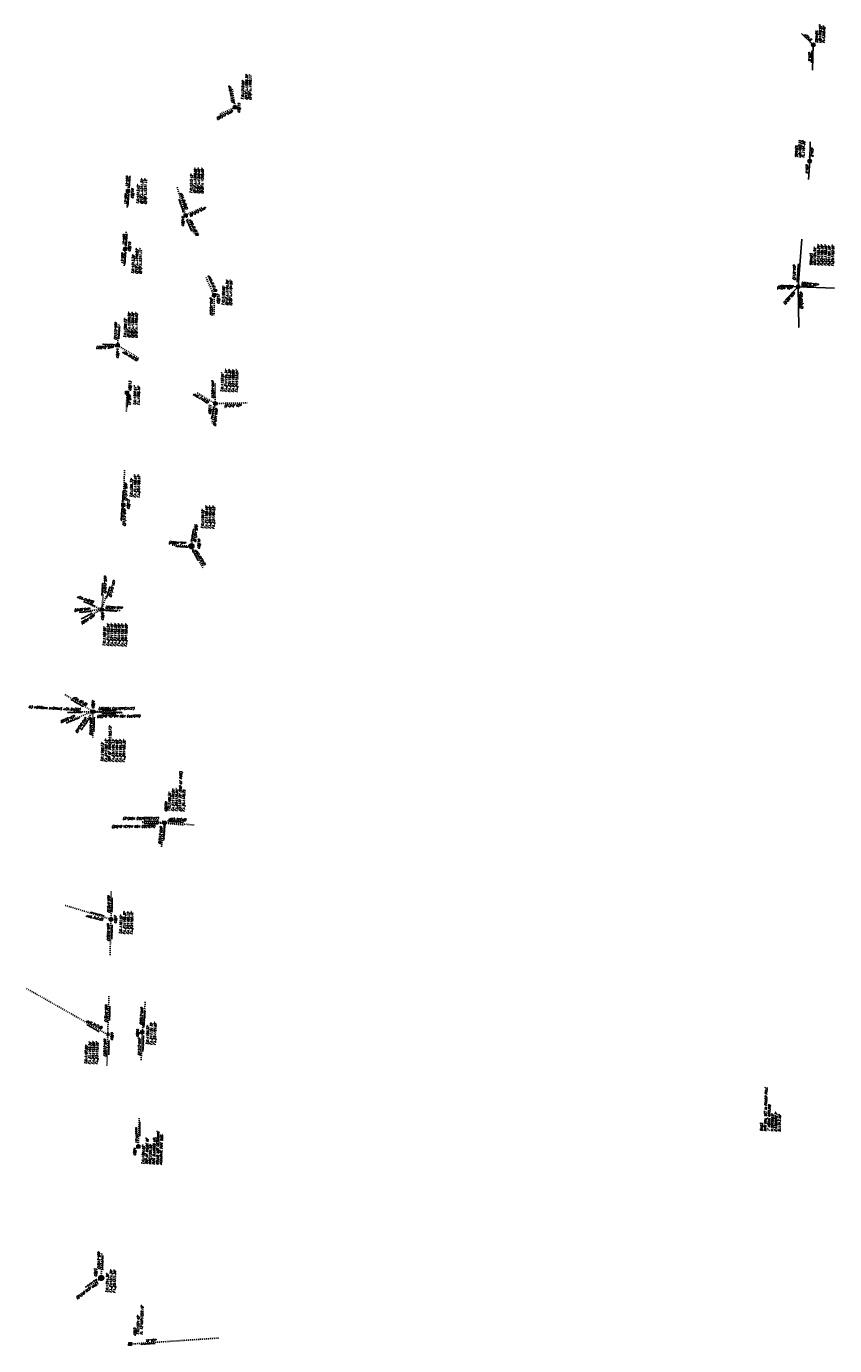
# Model space of a CAD drawing. Extents: x 2383805 to 2387584, y 226460 to 239380.
# Tile 49 of 49: x 2383805 to 2384710, y 237902 to 239380. Entities that reach past the tile are written whole.
import ezdxf

# ---------------------------------------------------------------- set-up
doc = ezdxf.new("R2010")
doc.units = 0
doc.header["$LTSCALE"] = 20
doc.header["$MEASUREMENT"] = 0
doc.header["$PDSIZE"] = 2
for name, pattern in [('DGN Style 6', [6.093386, 0.003204, -1.281469, 2.242571, -1.281469, 0.003204, -1.281469]), ('drainage01', [1.6, 0.85, -0.75]), ('OhDOT_USTN1', [0.055, 0.014, -0.041]), ('OhDOT_USTN2', [0.11, 0.069, -0.041]), ('OhDOT_USTN4', [0.22, 0.11, -0.041, 0.028, -0.041]), ('OhDOT_USTN5', [0.11, 0.055, -0.055]), ('OhDOT_USTN6', [0.223, 0.083, -0.028, 0.028, -0.028, 0.028, -0.028]), ('OhDOT_USTN7', [0.221, 0.11, -0.028, 0.055, -0.028]), ('REDO_Drainage01', [1.6, 0.85, -0.75]), ('sanex', [0])]:
    doc.linetypes.add(name, pattern=pattern)
for name, color, linetype in [('DR_X_Cells', 151, 'OhDOT_USTN2'), ('DR_X_Storm_Sewer', 151, 'OhDOT_USTN5'), ('DR_X_Text', 7, 'Continuous'), ('SV_X_Text', 7, 'Continuous'), ('UT_X_Electric_Cells', 1, 'Continuous'), ('UT_X_Sanitary_Cells', 3, 'Continuous'), ('UT_X_Sanitary_Line', 3, 'sanex'), ('UT_X_Sanitary_Text', 7, 'Continuous')]:
    doc.layers.add(name, color=color, linetype=linetype)
doc.styles.add('SHR', font='simplex.shx', dxfattribs={"oblique": 15})

# ---------------------------------------------------------------- blocks, each defined once
blk = doc.blocks.new('CB22B-X')
at = {"layer": 'Defpoints', "color": 20, "linetype": 'REDO_Drainage01', "lineweight": 0}
blk.add_lwpolyline([(-1, 1), (1, 1), (1, -1), (-1, -1), (-1, 1)], close=True, dxfattribs=at)
at = {"layer": 'DR_X_Cells', "color": 151, "linetype": 'Continuous', "lineweight": 0}
for p, q in [((-1.1, -0.6), (0.6, 1.1)), ((-1.1, 0.5), (-0.5, 1.1)), ((-0.5, -1.1), (1.1, 0.5)), ((0.6, -1.1), (1.1, -0.6))]:
    blk.add_line(p, q, dxfattribs=at)
at = {"layer": 'DR_X_Cells', "color": 151, "linetype": 'REDO_Drainage01', "lineweight": 0}
blk.add_lwpolyline([(-1.7, 1.7), (1.7, 1.7), (1.7, -1.7), (-1.7, -1.7), (-1.7, 1.7)], close=True, dxfattribs=at)
at = {"layer": 'DR_X_Cells', "color": 151, "linetype": 'Continuous', "lineweight": 0, "flags": 128}
blk.add_lwpolyline([(-1.1, 1.1), (1.1, 1.1), (1.1, -1.1), (-1.1, -1.1), (-1.1, 1.1)], close=True, dxfattribs=at)
blk = doc.blocks.new('CBS_CATCH BASIN RECTANGLE')
blk.add_blockref('CB22B-X', (0, 0))
blk = doc.blocks.new('SSMH')
at = {"layer": 'Defpoints', "color": 223, "linetype": 'Continuous', "extrusion": (1, 0, 0)}
blk.add_lwpolyline([(0.75, 0), (0.75, 0)], dxfattribs=at)
at = {"layer": 'Defpoints', "color": 151, "linetype": 'Continuous', "extrusion": (1, 0, 0)}
blk.add_lwpolyline([(0, 0), (0, 0)], dxfattribs=at)
at = {"layer": 'Defpoints', "color": 21, "linetype": 'Continuous', "extrusion": (1, 0, 0)}
for points in [[(0, 0), (0, 0)], [(-0.75, 0), (-0.75, 0)]]:
    blk.add_lwpolyline(points, dxfattribs=at)
at = {"layer": 'Defpoints', "color": 40, "linetype": 'Continuous', "extrusion": (1, 0, 0)}
blk.add_lwpolyline([(0, 0), (0, 0)], dxfattribs=at)
at = {"layer": 'Defpoints', "color": 61, "linetype": 'DGN Style 6'}
blk.add_circle((0, 0), 0.749, dxfattribs=at)
at = {"layer": 'Defpoints', "color": 20, "linetype": 'drainage01'}
blk.add_circle((0, 0), 0.749, dxfattribs=at)
at = {"layer": 'UT_X_Sanitary_Cells', "color": 3, "linetype": 'Continuous'}
for points in [[(-0.44, 0.22), (-0.45, 0.18)], [(-0.45, 0.15), (-0.44, 0.12)], [(-0.15, 0.28), (-0.19, 0.29)], [(-0.13, 0.27), (-0.15, 0.28)], [(-0.12, 0.26), (-0.13, 0.27)], [(0.08, -0.3), (0.27, 0.3)], [(-0.2, -0.29), (-0.24, -0.3)], [(-0.15, -0.27), (-0.17, -0.28)], [(-0.14, -0.26), (-0.15, -0.27)], [(-0.12, -0.22), (-0.13, -0.24)], [(-0.12, -0.08), (-0.11, -0.1)], [(-0.11, -0.2), (-0.12, -0.22)], [(-0.11, -0.1), (-0.1, -0.13)], [(-0.1, -0.15), (-0.11, -0.18)]]:
    blk.add_lwpolyline(points, dxfattribs=at)
at = {"layer": 'UT_X_Sanitary_Cells', "color": 3, "linetype": 'Continuous', "extrusion": (1, 0, 0)}
for points, elevation in [([(0.18, 0), (0.15, 0)], -0.45), ([(-0.13, 0), (-0.15, 0)], -0.1)]:
    blk.add_lwpolyline(points, dxfattribs=dict(at, elevation=elevation))
at = {"layer": 'UT_X_Sanitary_Cells', "color": 3, "linetype": 'Continuous', "extrusion": (0.752215, -0.658917, 0), "elevation": -0.48}
blk.add_lwpolyline([(-0.08, 0), (-0.13, 0)], dxfattribs=at)
at = {"layer": 'UT_X_Sanitary_Cells', "color": 3, "linetype": 'Continuous', "extrusion": (-0.658091, -0.752938, 0), "elevation": 0.2}
blk.add_lwpolyline([(-0.41, 0), (-0.36, 0)], dxfattribs=at)
at = {"layer": 'UT_X_Sanitary_Cells', "color": 3, "linetype": 'Continuous', "extrusion": (-0.479112, 0.877754, 0), "elevation": 0.42}
blk.add_lwpolyline([(0.18, 0), (0.23, 0)], dxfattribs=at)
at = {"layer": 'UT_X_Sanitary_Cells', "color": 3, "linetype": 'Continuous', "extrusion": (-0.4788, -0.877924, 0), "elevation": 0.12}
blk.add_lwpolyline([(-0.39, 0), (-0.1, 0)], dxfattribs=at)
at = {"layer": 'UT_X_Sanitary_Cells', "color": 3, "linetype": 'Continuous', "extrusion": (0.225284, -0.974293, 0), "elevation": -0.36}
blk.add_lwpolyline([(-0.22, 0), (-0.28, 0)], dxfattribs=at)
at = {"layer": 'UT_X_Sanitary_Cells', "color": 3, "linetype": 'Continuous', "extrusion": (0, 1, 0)}
for points, elevation in [([(0.28, 0), (0.29, 0)], 0.3), ([(0.24, 0), (0.28, 0)], 0.3), ([(0.24, 0), (0.31, 0)], -0.3), ([(-0.4, 0), (-0.13, 0)], -0.16)]:
    blk.add_lwpolyline(points, dxfattribs=dict(at, elevation=elevation))
at = {"layer": 'UT_X_Sanitary_Cells', "color": 3, "linetype": 'Continuous', "extrusion": (-0.178763, -0.983892, 0), "elevation": -0.25}
blk.add_lwpolyline([(-0.24, 0), (-0.29, 0)], dxfattribs=at)
at = {"layer": 'UT_X_Sanitary_Cells', "color": 3, "linetype": 'Continuous', "extrusion": (0.95593, 0.293594, 0), "elevation": 0.34}
blk.add_lwpolyline([(0.21, 0), (-0.42, 0)], dxfattribs=at)
at = {"layer": 'UT_X_Sanitary_Cells', "color": 3, "linetype": 'Continuous', "extrusion": (0.6, 0.8, 0), "elevation": -0.45}
blk.add_lwpolyline([(0.18, 0), (0.22, 0)], dxfattribs=at)
at = {"layer": 'UT_X_Sanitary_Cells', "color": 3, "linetype": 'Continuous', "extrusion": (-0.474288, -0.88037, 0), "elevation": 0.42}
blk.add_lwpolyline([(-0.17, 0), (-0.24, 0)], dxfattribs=at)
at = {"layer": 'UT_X_Sanitary_Cells', "color": 3, "linetype": 'Continuous', "extrusion": (-0.217109, -0.976147, 0), "elevation": 0.36}
blk.add_lwpolyline([(-0.24, 0), (-0.28, 0)], dxfattribs=at)
at = {"layer": 'UT_X_Sanitary_Cells', "color": 3, "linetype": 'Continuous', "extrusion": (-0.314752, 0.949174, 0), "elevation": -0.22}
blk.add_lwpolyline([(0.27, 0), (0.28, 0)], dxfattribs=at)
at = {"layer": 'UT_X_Sanitary_Cells', "color": 3, "linetype": 'Continuous', "extrusion": (0.447214, -0.894427, 0), "elevation": 0.18}
blk.add_lwpolyline([(-0.27, 0), (-0.3, 0)], dxfattribs=at)
at = {"layer": 'UT_X_Sanitary_Cells', "color": 3, "linetype": 'Continuous', "extrusion": (0.625286, 0.780396, 0), "elevation": -0.14}
blk.add_lwpolyline([(0.08, 0), (0.04, 0)], dxfattribs=at)
at = {"layer": 'UT_X_Sanitary_Cells', "color": 3, "linetype": 'Continuous', "extrusion": (0.831387, -0.555694, 0), "elevation": 0.03}
blk.add_lwpolyline([(-0.27, 0), (-0.29, 0)], dxfattribs=at)
at = {"layer": 'UT_X_Sanitary_Cells', "color": 3, "linetype": 'Continuous', "extrusion": (0.969699, -0.244304, 0), "elevation": -0.06}
blk.add_lwpolyline([(-0.2, 0), (-0.22, 0)], dxfattribs=at)
at = {"layer": 'UT_X_Sanitary_Cells', "linetype": 'Continuous'}
blk.add_circle((0, 0), 0.999, dxfattribs=at)
blk = doc.blocks.new('CB7-X')
at = {"layer": 'Defpoints', "color": 20, "linetype": 'REDO_Drainage01', "lineweight": 0}
blk.add_circle((0, 0), 0.75, dxfattribs=at)
at = {"layer": 'DR_X_Cells', "color": 151, "linetype": 'Continuous', "lineweight": 0}
for p, q in [((-0.73, -0.15), (0.15, 0.73)), ((-0.54, -0.52), (0.52, 0.54)), ((-0.18, -0.73), (0.73, 0.18))]:
    blk.add_line(p, q, dxfattribs=at)
at = {"layer": 'DR_X_Cells', "color": 151, "linetype": 'REDO_Drainage01', "lineweight": 0}
blk.add_circle((0, 0), 1.42, dxfattribs=at)
at = {"layer": 'DR_X_Cells', "color": 151, "linetype": 'Continuous', "lineweight": 0}
blk.add_circle((0, 0), 0.75, dxfattribs=at)
blk = doc.blocks.new('CB3-X')
at = {"layer": 'Defpoints', "color": 20, "linetype": 'REDO_Drainage01', "lineweight": 0}
blk.add_lwpolyline([(-2.4, 0.7), (2.4, 0.7), (2.4, -1.5), (-2.4, -1.5), (-2.4, 0.7)], close=True, dxfattribs=at)
at = {"layer": 'Defpoints', "color": 21, "linetype": 'OhDOT_USTN2', "lineweight": 53}
blk.add_point((0, 1.4), dxfattribs=at)
at = {"layer": 'Defpoints', "color": 61, "linetype": 'OhDOT_USTN6', "lineweight": 53}
for p in [(0, 0.7), (-2.4, -0.4), (0, -1.5), (2.4, -0.4)]:
    blk.add_point(p, dxfattribs=at)
at = {"layer": 'Defpoints', "color": 21, "linetype": 'OhDOT_USTN5', "lineweight": 53}
blk.add_point((0, 0), dxfattribs=at)
at = {"layer": 'Defpoints', "color": 40, "linetype": 'OhDOT_USTN4', "lineweight": 53}
blk.add_point((0, 0), dxfattribs=at)
at = {"layer": 'Defpoints', "color": 151, "linetype": 'OhDOT_USTN7', "lineweight": 53}
blk.add_point((0, -0.4), dxfattribs=at)
at = {"layer": 'Defpoints', "color": 223, "linetype": 'OhDOT_USTN1', "lineweight": 53}
blk.add_point((0, -2.2), dxfattribs=at)
at = {"layer": 'DR_X_Cells', "color": 151, "linetype": 'Continuous', "lineweight": 0}
for p, q in [((-2.5, -1.8), (-0.7, 0)), ((-2.5, -0.6), (-1.9, 0)), ((-1.4, -1.8), (0.4, 0)), ((-0.3, -1.8), (1.5, 0)), ((0.8, -1.8), (2.5, -0.1)), ((1.9, -1.8), (2.5, -1.3))]:
    blk.add_line(p, q, dxfattribs=at)
at = {"layer": 'DR_X_Cells', "color": 151, "linetype": 'REDO_Drainage01', "lineweight": 0}
blk.add_lwpolyline([(-3, 1.4), (3, 1.4), (3, -2.2), (-3, -2.2), (-3, 1.4)], close=True, dxfattribs=at)
at = {"layer": 'DR_X_Cells', "color": 151, "linetype": 'Continuous', "lineweight": 0, "flags": 128}
blk.add_lwpolyline([(-2.5, 0), (2.5, 0), (2.5, -1.8), (-2.5, -1.8), (-2.5, 0)], close=True, dxfattribs=at)
blk = doc.blocks.new('CI')
at = {"layer": 'UT_X_Electric_Cells'}
blk.add_blockref('CB3-X', (0, 0), dxfattribs=at)

msp = doc.modelspace()

# ---------------------------------------------------------------- linework, layer by layer
at = {"layer": 'DR_X_Storm_Sewer'}
for p, q in [((2384035.2, 239310), (2384038.2, 239289.7)), ((2384038.2, 239289.7), (2384020.3, 239281.3)), ((2383919, 239204.4), (2383918.3, 239195.9)), ((2383918.3, 239195.9), (2383917.3, 239177.4)), ((2383973.4, 239200.2), (2383983.1, 239168.7)), ((2384001, 239177.2), (2383983.1, 239168.7)), ((2383983.1, 239168.7), (2383992.4, 239148.5)), ((2383916.3, 239150.2), (2383915.2, 239130.8)), ((2383915.2, 239130.8), (2383913.9, 239111.5)), ((2384005.7, 239099.1), (2384014.9, 239079.2)), ((2384014.9, 239079.2), (2384015.1, 239056.8)), ((2383908.4, 239046.2), (2383906.7, 239022.8)), ((2383892.6, 239023), (2383906.7, 239022.8)), ((2383906.7, 239022.8), (2383930.6, 239008.6)), ((2383917.2, 238969.8), (2383916.5, 238948.2)), ((2383996, 238969.7), (2384015.6, 238958)), ((2384015.9, 238980.1), (2384016.2, 238957.8)), ((2384016.2, 238957.8), (2384012.5, 238935.9)), ((2384016.2, 238957.8), (2384051.9, 238958.4)), ((2383914.5, 238883.1), (2383913.2, 238844.2)), ((2383913.2, 238844.2), (2383911.3, 238826)), ((2383993.5, 238822.1), (2383989.5, 238797.9)), ((2383967.7, 238799.1), (2383989.5, 238797.9)), ((2383989.5, 238797.9), (2384002.7, 238772.9)), ((2383876.6, 238732), (2383888.8, 238726.9)), ((2383890.7, 238743.6), (2383888.8, 238726.9)), ((2383893.8, 238741.7), (2383888.8, 238726.9)), ((2383875.8, 238725.7), (2383888.8, 238726.9)), ((2383876.2, 238720.5), (2383888.8, 238726.9)), ((2383888.8, 238726.9), (2383910.7, 238725.7)), ((2383847.8, 238631.7), (2383879.1, 238612.7)), ((2383879.1, 238612.7), (2383851.2, 238601.9)), ((2383857.9, 238612.7), (2383912.4, 238611.1)), ((2383868.3, 238597), (2383879.1, 238612.7)), ((2383879.1, 238612.7), (2383912.3, 238611.8)), ((2383879.1, 238612.7), (2383879.1, 238583.7)), ((2383934.4, 238489), (2383958.9, 238488.3)), ((2383934.5, 238488.3), (2383959, 238487.6)), ((2383956, 238460.9), (2383958.9, 238488.3)), ((2383958.9, 238488.3), (2383992.4, 238485.5)), ((2383959, 238487.6), (2383981.2, 238485.5)), ((2383899.4, 238411), (2383899.4, 238379.8)), ((2383899.4, 238379.8), (2383848, 238395.5)), ((2383898.3, 238339.7), (2383899.4, 238379.8)), ((2383804.6, 238302.4), (2383895.7, 238250.7)), ((2383895.7, 238250.7), (2383897, 238293.8)), ((2383934.3, 238253.4), (2383937.9, 238288.3)), ((2383894.8, 238216.2), (2383895.7, 238250.7)), ((2383933.2, 238222), (2383934.3, 238253.4)), ((2383929.9, 238125), (2383931, 238157.1)), ((2383888.4, 237978), (2383889.2, 238005.4)), ((2383873.8, 237967.8), (2383888.4, 237978)), ((2384019.9, 237910.7), (2383920.8, 237903.9))]:
    msp.add_line(p, q, dxfattribs=at)
at = {"layer": 'DR_X_Text'}
for points, format in [([(2384038.9, 239292.6, 0, 0.667, 0), (2384038.6, 239294.5, 0, 0, -0.041595), (2384038.5, 239296.6, 0, 0, 0.125362), (2384038, 239298.5, 0, 0, -0.167832), (2384037.7, 239300.5, 0, 0, 0.167832), (2384037.4, 239302.5, 0, 0, -0.167832), (2384037.1, 239304.4, 0, 0, -0.167832)], "xyseb"), ([(2384023.1, 239283.9, 0, 0.667, 0), (2384024.9, 239284.8, 0, 0, -0.041595), (2384026.8, 239285.5, 0, 0, 0.125362), (2384028.5, 239286.5, 0, 0, -0.167832), (2384030.4, 239287.3, 0, 0, 0.167832), (2384032.2, 239288.2, 0, 0, -0.167832), (2384034, 239289, 0, 0, -0.167832)], "xyseb"), ([(2383919.7, 239199), (2383919.8, 239201, -0.041595), (2383920.1, 239202.9, 0.125362), (2383920.1, 239204.9, -0.167832), (2383920.2, 239206.9, 0.167832), (2383920.3, 239208.9, -0.167832), (2383920.5, 239210.9, 0.167832), (2383920.6, 239212.9, 0.167832)], "xyb"), ([(2383918.2, 239178.7), (2383918.4, 239180.6, -0.041595), (2383918.7, 239182.6, 0.125362), (2383918.6, 239184.6, -0.167832), (2383918.8, 239186.6, 0.167832), (2383918.9, 239188.6, -0.167832), (2383919, 239190.6, 0.167832), (2383919.2, 239192.6, 0.167832)], "xyb"), ([(2383980.6, 239171.7), (2383980, 239173.6, -0.041595), (2383979.5, 239175.5, 0.125362), (2383978.7, 239177.4, -0.167832), (2383978.1, 239179.3, 0.167832), (2383977.4, 239181.2, -0.167832), (2383976.8, 239183, 0.167832), (2383976.1, 239184.9, -0.167832), (2383975.5, 239186.8, -0.167832)], "xyb"), ([(2383985.9, 239171.4, 0, 0.667, 0), (2383987.8, 239172.3, 0, 0, -0.041595), (2383989.6, 239173, 0, 0, 0.125362), (2383991.4, 239174, 0, 0, -0.167832), (2383993.2, 239174.8, 0, 0, 0.167832), (2383995, 239175.6, 0, 0, -0.167832), (2383996.8, 239176.5, 0, 0, -0.167832)], "xyseb"), ([(2383989.8, 239151), (2383988.9, 239152.8, -0.041595), (2383988.2, 239154.7, 0.125362), (2383987.2, 239156.5, -0.167832), (2383986.4, 239158.3, 0.167832), (2383985.5, 239160.1, -0.167832), (2383984.7, 239161.9, 0.167832), (2383983.9, 239163.7, 0.167832)], "xyb"), ([(2383916.3, 239134), (2383916.4, 239135.9, -0.041595), (2383916.7, 239137.9, 0.125362), (2383916.7, 239139.9, -0.167832), (2383916.8, 239141.9, 0.167832), (2383917, 239143.9, -0.167832), (2383917.1, 239145.9, 0.167832), (2383917.2, 239147.9, 0.167832)], "xyb"), ([(2383914.8, 239113.4), (2383915, 239115.4, -0.041595), (2383915.3, 239117.4, 0.125362), (2383915.2, 239119.4, -0.167832), (2383915.4, 239121.4, 0.167832), (2383915.5, 239123.4, -0.167832), (2383915.6, 239125.4, 0.167832), (2383915.8, 239127.4, 0.167832)], "xyb"), ([(2384012.6, 239081.7, 0, 0.667, 0), (2384011.7, 239083.5, 0, 0, -0.041595), (2384011.1, 239085.4, 0, 0, 0.125362), (2384010.1, 239087.1, 0, 0, -0.167832), (2384009.3, 239089, 0, 0, 0.167832), (2384008.4, 239090.8, 0, 0, 0.167832)], "xyseb"), ([(2384015.9, 239065.2, 0, 0.667, 0), (2384015.8, 239067.2, 0, 0, -0.041595), (2384016, 239069.2, 0, 0, 0.125362), (2384015.8, 239071.2, 0, 0, -0.167832), (2384015.7, 239073.2, 0, 0, 0.167832), (2384015.7, 239075.2, 0, 0, 0.167832)], "xyseb"), ([(2383908.1, 239030.2), (2383908.2, 239032.2, -0.041595), (2383908.5, 239034.2, 0.125362), (2383908.5, 239036.2, -0.167832), (2383908.6, 239038.2, 0.167832), (2383908.7, 239040.2, -0.167832), (2383908.9, 239042.2, 0.167832), (2383909, 239044.2, 0.167832)], "xyb"), ([(2383903.8, 239023.6), (2383901.8, 239023.7, -0.041595), (2383899.8, 239023.9, 0.125362), (2383897.8, 239023.8, -0.167832), (2383895.8, 239023.8, 0.167832), (2383893.8, 239023.9, -0.167832), (2383891.8, 239024, 0.167832), (2383889.8, 239024, 0.167832)], "xyb"), ([(2383926.4, 239012.4, 0, 0.667, 0), (2383924.7, 239013.5, 0, 0, -0.041595), (2383923, 239014.7, 0, 0, 0.125362), (2383921.2, 239015.6, 0, 0, -0.167832), (2383919.5, 239016.6, 0, 0, 0.167832), (2383917.8, 239017.6, 0, 0, -0.167832), (2383916.1, 239018.7, 0, 0, -0.167832)], "xyseb"), ([(2383917.5, 238953.6), (2383917.6, 238955.6, -0.041595), (2383917.9, 238957.6, 0.125362), (2383917.9, 238959.6, -0.167832), (2383918, 238961.6, 0.167832), (2383918.2, 238963.6, -0.167832), (2383918.3, 238965.6, 0.167832), (2383918.4, 238967.6, 0.167832)], "xyb"), ([(2384010.9, 238962.1, 0, 0.667, 0), (2384009.1, 238963, 0, 0, -0.041595), (2384007.4, 238964.1, 0, 0, 0.125362), (2384005.6, 238965, 0, 0, -0.167832), (2384003.9, 238965.9, 0, 0, 0.167832), (2384002.1, 238966.9, 0, 0, 0.167832)], "xyseb"), ([(2384017, 238963.1, 0, 0.667, 0), (2384016.9, 238965.1, 0, 0, -0.041595), (2384017.1, 238967.1, 0, 0, 0.125362), (2384016.9, 238969.1, 0, 0, -0.167832), (2384016.8, 238971.1, 0, 0, 0.167832), (2384016.8, 238973.1, 0, 0, 0.167832)], "xyseb"), ([(2384012, 238940.5), (2384012.4, 238942.4, -0.041595), (2384012.9, 238944.4, 0.125362), (2384013, 238946.4, -0.167832), (2384013.4, 238948.4, 0.167832), (2384013.7, 238950.3, -0.167832), (2384014, 238952.3, 0.167832), (2384014.3, 238954.3, 0.167832)], "xyb"), ([(2384027.4, 238959, 0, 0.667, 0), (2384029.4, 238959, 0, 0, -0.041595), (2384031.4, 238958.9, 0, 0, 0.125362), (2384033.4, 238959.1, 0, 0, -0.167832), (2384035.4, 238959.1, 0, 0, 0.167832), (2384037.4, 238959.1, 0, 0, 0.167832)], "xyseb"), ([(2383912.2, 238846.8), (2383912.4, 238848.8, -0.041595), (2383912.7, 238850.8, 0.125362), (2383912.6, 238852.8, -0.167832), (2383912.8, 238854.8, 0.167832), (2383912.9, 238856.8, -0.167832), (2383913, 238858.8, 0.167832), (2383913.2, 238860.8, 0.167832)], "xyb"), ([(2383910.8, 238827.1), (2383910.9, 238829.1, -0.041595), (2383911.2, 238831.1, 0.125362), (2383911.2, 238833.1, -0.167832), (2383911.3, 238835.1, 0.167832), (2383911.4, 238837.1, -0.167832), (2383911.6, 238839.1, 0.167832), (2383911.7, 238841.1, 0.167832)], "xyb"), ([(2383989.3, 238803), (2383989.6, 238805, -0.041595), (2383990.1, 238806.9, 0.125362), (2383990.3, 238808.9, -0.167832), (2383990.6, 238810.9, 0.167832), (2383991, 238812.9, -0.167832), (2383991.3, 238814.9, 0.167832), (2383991.6, 238816.8, 0.167832)], "xyb"), ([(2383985.4, 238796.7), (2383983.4, 238796.9, -0.041595), (2383981.5, 238797.2, 0.125362), (2383979.5, 238797.2, -0.167832), (2383977.5, 238797.3, 0.167832), (2383975.5, 238797.4, -0.167832), (2383973.5, 238797.6, 0.167832), (2383971.5, 238797.7, 0.167832)], "xyb"), ([(2383997, 238781.8), (2383996, 238783.6, -0.041595), (2383995.2, 238785.4, 0.125362), (2383994.1, 238787.1, -0.167832), (2383993.1, 238788.8, 0.167832), (2383992.2, 238790.6, -0.167832), (2383991.2, 238792.3, 0.167832), (2383990.3, 238794.1, 0.167832)], "xyb"), ([(2383889, 238742.7), (2383889.2, 238744.7, -0.041595), (2383889.5, 238746.7, 0.125362), (2383889.4, 238748.7, -0.167832), (2383889.6, 238750.7, 0.167832), (2383889.7, 238752.7, -0.167832), (2383889.8, 238754.7, 0.167832), (2383890, 238756.7, 0.167832)], "xyb"), ([(2383894.2, 238739.5), (2383894.8, 238741.4, -0.041595), (2383895.5, 238743.3, 0.125362), (2383895.9, 238745.3, -0.167832), (2383896.5, 238747.2, 0.167832), (2383897.1, 238749.1, -0.167832), (2383897.7, 238751, 0.167832), (2383898.2, 238752.9, 0.167832)], "xyb"), ([(2383881.5, 238730.8), (2383879.6, 238731.5, -0.041595), (2383877.8, 238732.4, 0.125362), (2383875.9, 238733, -0.167832), (2383874, 238733.7, 0.167832), (2383872.2, 238734.4, -0.167832), (2383870.3, 238735.2, 0.167832), (2383868.5, 238735.9, 0.167832)], "xyb"), ([(2383877.6, 238724.8), (2383875.6, 238724.6, -0.041595), (2383873.6, 238724.6, 0.125362), (2383871.7, 238724.3, -0.167832), (2383869.7, 238724.2, 0.167832), (2383867.7, 238724, -0.167832), (2383865.7, 238723.8, 0.167832), (2383863.7, 238723.7, 0.167832)], "xyb"), ([(2383878.3, 238722.8), (2383876.5, 238721.9, -0.041595), (2383874.7, 238721.1, 0.125362), (2383873, 238720, -0.167832), (2383871.3, 238719, 0.167832), (2383869.5, 238718.1, -0.167832), (2383867.7, 238717.1, 0.167832), (2383866, 238716.2, 0.167832)], "xyb"), ([(2383905.9, 238725), (2383903.9, 238725.2, -0.041595), (2383901.9, 238725.5, 0.125362), (2383899.9, 238725.4, -0.167832), (2383897.9, 238725.6, 0.167832), (2383895.9, 238725.7, -0.167832), (2383893.9, 238725.8, 0.167832), (2383891.9, 238726, 0.167832)], "xyb"), ([(2383868.1, 238618.1), (2383866.4, 238619.1, -0.041595), (2383864.8, 238620.3, 0.125362), (2383863, 238621.1, -0.167832), (2383861.2, 238622.2, 0.167832), (2383859.5, 238623.2, -0.167832), (2383857.8, 238624.2, 0.167832), (2383856.1, 238625.2, -0.167832), (2383854.4, 238626.2, -0.167832)], "xyb"), ([(2383905.3, 238613.8), (2383903.3, 238613.9, -0.041595), (2383901.3, 238614, 0.125362), (2383899.3, 238613.9, -0.167832), (2383897.3, 238613.9, 0.167832), (2383895.3, 238613.9, -0.167832), (2383893.3, 238613.9, 0.167832), (2383891.3, 238614, -0.167832), (2383889.3, 238614, -0.167832)], "xyb"), ([(2383864.2, 238605.6), (2383862.3, 238604.8, -0.041595), (2383860.4, 238604.3, 0.125362), (2383858.6, 238603.4, -0.167832), (2383856.7, 238602.7, 0.167832), (2383854.9, 238602, -0.167832), (2383853, 238601.3, 0.167832), (2383851.1, 238600.5, -0.167832), (2383849.3, 238599.8, -0.167832)], "xyb"), ([(2383866.5, 238611.4), (2383864.5, 238611.5, -0.041595), (2383862.5, 238611.7, 0.125362), (2383860.5, 238611.6, -0.167832), (2383858.5, 238611.6, 0.167832), (2383856.5, 238611.6, -0.167832), (2383854.5, 238611.7, 0.167832), (2383852.5, 238611.7, -0.167832), (2383850.5, 238611.8, -0.167832)], "xyb"), ([(2383875.2, 238604.8), (2383874.1, 238603.2, -0.041595), (2383872.8, 238601.7, 0.125362), (2383871.8, 238599.9, -0.167832), (2383870.6, 238598.3, 0.167832), (2383869.4, 238596.7, -0.167832), (2383868.3, 238595.1, 0.167832), (2383867.1, 238593.4, -0.167832), (2383865.9, 238591.8, -0.167832)], "xyb"), ([(2383880.7, 238606.4), (2383880.6, 238604.4, -0.041595), (2383880.4, 238602.4, 0.125362), (2383880.5, 238600.4, -0.167832), (2383880.4, 238598.4, 0.167832), (2383880.4, 238596.4, -0.167832), (2383880.3, 238594.4, 0.167832), (2383880.2, 238592.4, -0.167832), (2383880.2, 238590.4, -0.167832)], "xyb"), ([(2383905, 238610), (2383903, 238610, -0.041595), (2383901, 238610.2, 0.125362), (2383899, 238610, -0.167832), (2383897, 238610, 0.167832), (2383895, 238610, -0.167832), (2383893, 238610.1, 0.167832), (2383891, 238610.1, -0.167832), (2383889, 238610.1, -0.167832)], "xyb"), ([(2383952.3, 238486.8), (2383950.3, 238486.9, -0.041595), (2383948.4, 238487, 0.125362), (2383946.3, 238486.9, -0.167832), (2383944.4, 238486.9, 0.167832), (2383942.4, 238486.9, -0.167832), (2383940.4, 238486.9, 0.167832), (2383938.4, 238487, -0.167832), (2383936.4, 238487, -0.167832)], "xyb"), ([(2383952.6, 238489.7), (2383950.6, 238489.7, -0.041595), (2383948.6, 238489.9, 0.125362), (2383946.6, 238489.7, -0.167832), (2383944.6, 238489.7, 0.167832), (2383942.6, 238489.8, -0.167832), (2383940.6, 238489.8, 0.167832), (2383938.6, 238489.8, -0.167832), (2383936.6, 238489.8, -0.167832)], "xyb"), ([(2383959.9, 238486.1), (2383959.7, 238484.1, -0.041595), (2383959.4, 238482.1, 0.125362), (2383959.4, 238480.1, -0.167832), (2383959.2, 238478.1, 0.167832), (2383959, 238476.1, -0.167832), (2383958.9, 238474.1, 0.167832), (2383958.7, 238472.1, -0.167832), (2383958.5, 238470.1, 0.167832), (2383958.4, 238468.2, 0.167832)], "xyb"), ([(2383980.4, 238488.4), (2383978.4, 238488.6, -0.041595), (2383976.4, 238489, 0.125362), (2383974.4, 238489, -0.167832), (2383972.4, 238489.2, 0.167832), (2383970.4, 238489.3, -0.167832), (2383968.5, 238489.5, 0.167832), (2383966.5, 238489.7, -0.167832), (2383964.5, 238489.9, 0.167832), (2383962.5, 238490.1, 0.167832)], "xyb"), ([(2383900.8, 238404), (2383900.8, 238402, -0.041595), (2383900.6, 238400, 0.125362), (2383900.7, 238398, -0.167832), (2383900.6, 238396, 0.167832), (2383900.5, 238394, -0.167832), (2383900.5, 238392, 0.167832), (2383900.4, 238390, -0.167832), (2383900.4, 238388, -0.167832)], "xyb"), ([(2383891.7, 238383.6), (2383889.7, 238384.2, -0.041595), (2383887.8, 238384.9, 0.125362), (2383885.9, 238385.2, -0.167832), (2383883.9, 238385.7, 0.167832), (2383882, 238386.3, -0.167832), (2383880.1, 238386.8, 0.167832), (2383878.2, 238387.3, -0.167832), (2383876.2, 238387.9, -0.167832)], "xyb"), ([(2383900.7, 238373.7), (2383900.6, 238371.7, -0.041595), (2383900.4, 238369.7, 0.125362), (2383900.5, 238367.7, -0.167832), (2383900.5, 238365.7, 0.167832), (2383900.4, 238363.7, -0.167832), (2383900.3, 238361.7, 0.167832), (2383900.3, 238359.7, -0.167832), (2383900.2, 238357.7, -0.167832)], "xyb"), ([(2383898.2, 238282.4), (2383898.1, 238280.4, -0.041595), (2383897.9, 238278.4, 0.125362), (2383898, 238276.4, -0.167832), (2383897.9, 238274.4, 0.167832), (2383897.9, 238272.4, -0.167832), (2383897.8, 238270.4, 0.167832), (2383897.7, 238268.4, -0.167832), (2383897.7, 238266.4, -0.167832)], "xyb"), ([(2383937.6, 238276.9), (2383937.4, 238274.9, -0.041595), (2383937.1, 238272.9, 0.125362), (2383937.1, 238270.9, -0.167832), (2383936.9, 238268.9, 0.167832), (2383936.7, 238266.9, -0.167832), (2383936.6, 238264.9, 0.167832), (2383936.4, 238262.9, -0.167832), (2383936.2, 238260.9, 0.167832), (2383936.1, 238258.9, 0.167832)], "xyb"), ([(2383886.1, 238253.9), (2383884.4, 238254.9, -0.041595), (2383882.7, 238256, 0.125362), (2383880.9, 238256.9, -0.167832), (2383879.2, 238257.9, 0.167832), (2383877.5, 238258.9, -0.167832), (2383875.7, 238259.9, 0.167832), (2383874, 238260.9, -0.167832), (2383872.3, 238261.9, -0.167832)], "xyb"), ([(2383897.2, 238244), (2383897.1, 238242, -0.041595), (2383896.9, 238240, 0.125362), (2383897.1, 238238, -0.167832), (2383897, 238236, 0.167832), (2383897, 238234, -0.167832), (2383896.9, 238232, 0.167832), (2383896.9, 238230, -0.167832), (2383896.8, 238228, -0.167832)], "xyb"), ([(2383935.8, 238249.8), (2383935.8, 238247.8, -0.041595), (2383935.5, 238245.8, 0.125362), (2383935.6, 238243.8, -0.167832), (2383935.5, 238241.8, 0.167832), (2383935.5, 238239.8, -0.167832), (2383935.4, 238237.8, 0.167832), (2383935.3, 238235.8, -0.167832), (2383935.2, 238233.8, 0.167832), (2383935.2, 238231.8, 0.167832)], "xyb"), ([(2383931.8, 238152.9), (2383931.7, 238150.9, -0.041595), (2383931.5, 238148.9, 0.125362), (2383931.6, 238146.9, -0.167832), (2383931.6, 238144.9, 0.167832), (2383931.6, 238142.9, -0.167832), (2383931.5, 238140.9, 0.167832), (2383931.5, 238138.9, -0.167832), (2383931.4, 238136.9, -0.167832)], "xyb"), ([(2383890.2, 238003.1), (2383890.2, 238001.1, -0.041595), (2383890, 237999.1, 0.125362), (2383890.1, 237997.1, -0.167832), (2383890.1, 237995.1, 0.167832), (2383890, 237993.1, -0.167832), (2383890, 237991.1, 0.167832), (2383889.9, 237989.1, -0.167832), (2383889.9, 237987.1, -0.167832)], "xyb"), ([(2383883.6, 237976.8), (2383882, 237975.6, -0.041595), (2383880.3, 237974.6, 0.125362), (2383878.7, 237973.3, -0.167832), (2383877.1, 237972.2, 0.167832), (2383875.5, 237971, -0.167832), (2383873.8, 237969.9, 0.167832), (2383872.2, 237968.7, -0.167832), (2383870.6, 237967.6, -0.167832)], "xyb"), ([(2383948.7, 237904.7), (2383946.7, 237904.6, -0.041595), (2383944.7, 237904.6, 0.125362), (2383942.7, 237904.3, -0.167832), (2383940.7, 237904.2, 0.167832), (2383938.7, 237904.1, -0.167832), (2383936.7, 237904, 0.167832), (2383934.7, 237903.8, -0.167832), (2383932.7, 237903.7, -0.167832)], "xyb")]:
    msp.add_lwpolyline(points, format=format, dxfattribs=at)
at = {"layer": 'UT_X_Sanitary_Line'}
for p, q in [((2384685.2, 239331.2), (2384686, 239359.6)), ((2384682, 239229.3), (2384682.7, 239250.9)), ((2384680.7, 239208.8), (2384682, 239229.3)), ((2384669.1, 239088.6), (2384654.9, 239074)), ((2384655.2, 239089), (2384669.1, 239088.6))]:
    msp.add_line(p, q, dxfattribs=at)
for points in [[(2384686, 239359.6), (2384672.8, 239372.4)], [(2384669.9, 239042.9), (2384669.1, 239088.6), (2384673.2, 239142)], [(2384669.1, 239088.6), (2384709.9, 239086.9)]]:
    msp.add_lwpolyline(points, dxfattribs=at)
at = {"layer": 'UT_X_Sanitary_Text'}
for points, format in [([(2384683.2, 239360.6, 0, 0.667, 0), (2384681.7, 239362, 0, 0, -0.041595), (2384680.4, 239363.5, 0, 0, 0.125362), (2384678.8, 239364.7, 0, 0, -0.167832), (2384677.4, 239366.1, 0, 0, 0.167832), (2384675.9, 239367.5, 0, 0, -0.167832), (2384674.4, 239368.9, 0, 0, -0.167832)], "xyseb"), ([(2384684.2, 239339.3), (2384684.2, 239341.3, -0.041595), (2384684.4, 239343.3, 0.125362), (2384684.3, 239345.3, -0.167832), (2384684.4, 239347.3, 0.167832), (2384684.4, 239349.3, -0.167832), (2384684.5, 239351.3, 0.167832), (2384684.5, 239353.3, 0.167832)], "xyb"), ([(2384681.1, 239232.7, 0, 0.667, 0), (2384681.2, 239234.7, 0, 0, -0.041595), (2384681.4, 239236.7, 0, 0, 0.125362), (2384681.3, 239238.7, 0, 0, -0.167832), (2384681.4, 239240.7, 0, 0, 0.167832), (2384681.4, 239242.7, 0, 0, -0.167832), (2384681.5, 239244.7, 0, 0, -0.167832)], "xyseb"), ([(2384680.3, 239213.1, 0, 0.667, 0), (2384680.4, 239215.1, 0, 0, -0.041595), (2384680.7, 239217.1, 0, 0, 0.125362), (2384680.6, 239219.1, 0, 0, -0.167832), (2384680.7, 239221.1, 0, 0, 0.167832), (2384680.8, 239223.1, 0, 0, -0.167832), (2384680.9, 239225.1, 0, 0, -0.167832)], "xyseb"), ([(2384667.9, 239093.8), (2384668, 239095.8, -0.041595), (2384668.3, 239097.7, 0.125362), (2384668.3, 239099.7, -0.167832), (2384668.5, 239101.7, 0.167832), (2384668.6, 239103.7, -0.167832), (2384668.7, 239105.7, 0.167832), (2384668.9, 239107.7, -0.167832), (2384669, 239109.7, 0.167832), (2384669.2, 239111.7, -0.167832), (2384669.3, 239113.7, 0.036221), (2384669.5, 239114.1, 0.036221)], "xyb"), ([(2384664.3, 239089.5), (2384662.3, 239089.5, -0.041595), (2384660.3, 239089.8, 0.125362), (2384658.3, 239089.6, -0.167832), (2384656.3, 239089.7, 0.167832), (2384654.3, 239089.7, -0.167832), (2384652.3, 239089.8, 0.167832), (2384650.3, 239089.8, -0.167832), (2384648.3, 239089.8, -0.167832)], "xyb"), ([(2384686.7, 239089.1), (2384684.7, 239089.2, -0.041595), (2384682.7, 239089.4, 0.125362), (2384680.7, 239089.4, -0.167832), (2384678.7, 239089.5, 0.167832), (2384676.7, 239089.6, -0.167832), (2384674.7, 239089.7, 0.167832), (2384672.7, 239089.8, 0.167832)], "xyb"), ([(2384662.2, 239082.8, 0, 0.667, 0), (2384660.8, 239081.3, 0, 0, -0.041595), (2384659.3, 239080, 0, 0, 0.125362), (2384658, 239078.4, 0, 0, -0.167832), (2384656.7, 239077, 0, 0, 0.167832), (2384655.3, 239075.6, 0, 0, -0.070005), (2384654.8, 239074.8, 0, 0, -0.070005)], "xyseb"), ([(2384670.5, 239080.5), (2384670.6, 239078.5, -0.041595), (2384670.5, 239076.5, 0.125362), (2384670.7, 239074.5, -0.167832), (2384670.8, 239072.5, 0.167832), (2384670.8, 239070.5, -0.167832), (2384670.9, 239068.5, 0.167832), (2384670.9, 239066.5, -0.167832), (2384671, 239064.5, -0.167832)], "xyb")]:
    msp.add_lwpolyline(points, format=format, dxfattribs=at)

# ---------------------------------------------------------------- block references
at = {"layer": 'DR_X_Cells', "rotation": 88.23333334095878}
for p in [(2384038.2, 239289.7, 1204.6), (2383918.3, 239195.9, 1204.6), (2383983.1, 239168.7, 1204.6), (2383915.2, 239130.8, 1204.6), (2384014.9, 239079.2, 1204.6), (2383906.7, 239022.8, 1204.6), (2383917.2, 238969.8, 1204.6), (2384016.2, 238957.8, 1204.6), (2383913.2, 238844.2, 1204.6), (2383888.8, 238726.9, 1204.6), (2383879.1, 238612.7, 1204.6), (2383958.9, 238488.3, 1204.6), (2383899.4, 238379.8, 1204.6), (2383934.3, 238253.4, 1204.6), (2383929.9, 238125, 1204.6), (2383920.8, 237903.9, 1204.6)]:
    msp.add_blockref('CBS_CATCH BASIN RECTANGLE', p, dxfattribs=at)
for name, p, xscale, yscale, zscale in [('CB7-X', (2383989.5, 238797.9), 2, 2, 2), ('CI', (2383895.7, 238250.7, 1197), 0.5, 0.5, 0.5), ('CB7-X', (2383888.4, 237978), 2, 2, 2)]:
    msp.add_blockref(name, p, dxfattribs=dict(at, xscale=xscale, yscale=yscale, zscale=zscale))
at = {"layer": 'UT_X_Sanitary_Cells', "xscale": 2, "yscale": 2, "zscale": 2, "rotation": 88.23333334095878}
for p in [(2384686, 239359.6, 1208.5), (2384682, 239229.3, 1203.2), (2384669.1, 239088.6)]:
    msp.add_blockref('SSMH', p, dxfattribs=at)

# ---------------------------------------------------------------- texts
at = {"layer": 'DR_X_Text', "style": 'SHR', "oblique": 15}
for s, rotation, p in [('(#1)10"RCP', 100.7475, (2384037.1, 239294.8)), ('CB#19', 89.0881, (2384043.8, 239283.7)), ('(#2)12"CMP', 25.0532, (2384018.2, 239275.9)), ('12"SPP', 87.2422, (2383918.5, 239200.4)), ('12"SPP', 87.2422, (2383917, 239180.8)), ('CB#16', 89.0881, (2383924.4, 239187.8)), ('(#2)18"VCP', 107.3164, (2383985, 239175.5)), ('(#1)12"CMP', 25.0532, (2383987.9, 239167.4)), ('CB#18', 89.0881, (2383980.9, 239156.5)), ('(#3)18"CMP', 113.7935, (2383997.4, 239146.1)), ('12"SPP', 87.2422, (2383915, 239135)), ('CB#15', 89.0881, (2383921.1, 239128.2)), ('12"SPP', 87.2422, (2383913.3, 239114.4)), ('(#1)18"CMP', 113.7935, (2384018.1, 239083.3)), ('(#2)24"CMP', 90.0075, (2384012.9, 239056.5)), ('CB#17', 89.0881, (2384020.7, 239069.6)), ('(#1)12"SPP', 87.2422, (2383905.4, 239029.3)), ('(#2)12"SPP', 359.5548, (2383882.6, 239019.5)), ('CB#14', 89.0881, (2383907.8, 239008.6)), ('(#3)18"VCP', 149.8759, (2383930.2, 239007.1)), ('CB#13', 89.0881, (2383921.8, 238972.2)), ('(#3)12"SPP', 149.8759, (2384009.4, 238959.7)), ('(#2)24"CMP', 90.0075, (2384014.7, 238963.7)), ('12"SPP', 87.2422, (2383921.2, 238955.5)), ('CB#11', 89.0881, (2384011.3, 238946)), ('(#1)12"VCP', 1.4956, (2384026.2, 238953.9)), ('(#4)24"CMP', 81.5755, (2384016.2, 238932.5)), ('(#1)12"SPP', 87.2422, (2383916.6, 238849.2)), ('CB#12', 89.0881, (2383919.9, 238839.6)), ('(#1)12"SPP', 87.2422, (2383915, 238820.6)), ('(#1)24"SPP', 81.5755, (2383994, 238802.5)), ('CB#10', 89.0881, (2383999, 238795.1)), ('(#2)24"SPP', 357.2422, (2383963.9, 238800.9)), ('(#3)36"CMP', 119.6654, (2384005.3, 238777.1)), ('(#2)12"SPP', 87.2422, (2383893.5, 238745.1)), ('(#1)15"VCP', 74.5194, (2383899.1, 238740.8)), ('(#3)15"VCP', 159.6328, (2383880.6, 238735.8)), ('(#6)24"SPP', 357.2422, (2383892.9, 238728.3)), ('(#4)8"SMP', 5.6785, (2383858.3, 238724.8)), ('(#5)4"SPP', 30.0069, (2383866.5, 238710.6)), ('CB#9', 89.0881, (2383891, 238715)), ('(#1)8"VCP', 150.1461, (2383873.2, 238621)), ('(#2)10"VCP STRAIGHT THROUGH CB', 176.8969, (2383865.8, 238615.9)), ('CB#8', 89.0881, (2383880.4, 238616.2)), ("(#6)BOX CULVERT(3'X3')", 0.3772, (2383885.3, 238614.7)), ('(#3)8"VCP', 21.8009, (2383843.2, 238600)), ('(#4)18"CMP', 55.3375, (2383861.1, 238588.7)), ('(#5)18"CMP', 89.0881, (2383877.9, 238586.1)), ('(#2)10"VCP(IN BOX CULVERT)', 0.3772, (2383883.5, 238606.1)), ('CB#20', 89.0881, (2383962.1, 238500.7)), ("(#1)BOX CULVERT(3'X3')", 0.3772, (2383912.5, 238491.6)), ('(#3)10"VCP(IN BOX CULVERT)', 0.3772, (2383900.1, 238482.5)), ('(#2)12"CMP', 84.5995, (2383955.1, 238464.1)), ('(#4)36"CMP', 175.8684, (2383984.3, 238492.2)), ('(#3)18"SPP', 89.0881, (2383898, 238387.2)), ('(#1)12"SPP', 165.592, (2383891.1, 238380.3)), ('CB#7', 89.0881, (2383905.5, 238375.5)), ('(#2)18"SPP', 89.0881, (2383897.5, 238355.6)), ('(#3)18"SPP', 87.3215, (2383894.7, 238264.7)), ('(#2)12"CMP', 86.3662, (2383934.1, 238261.6)), ('(#1)12"SPP', 154.3694, (2383890.3, 238258.8)), ('(#2)12"SPP', 89.0881, (2383893.7, 238226.4)), ('CB#5', 89.0881, (2383901.4, 238244.5)), ('CB#6', 89.0881, (2383930.3, 238248)), ('(#1)12"CMP', 89.0881, (2383932.2, 238227.2)), ('15"VCP???', 89.0881, (2383929.3, 238128.8)), ('CB#4', 89.0881, (2383927.1, 238115.4)), ('(#2)12"SPP', 89.0881, (2383886.9, 237988)), ('CB#3', 89.0881, (2383883.3, 237979.8)), ('(#1)10"RCP INLET', 35.4043, (2383861.3, 237954.5)), ('CB#2', 89.0881, (2383927.3, 237913.5)), ('12"VCP', 3.87, (2383937.9, 237906.4))]:
    msp.add_text(s, height=2.4, rotation=rotation, dxfattribs=at).set_placement(p)
at = {"layer": 'DR_X_Text', "char_height": 2.4, "attachment_point": 1, "rotation": 88.2333, "style": 'SHR'}
for s, width, insert in [("T.G.:1212.06'\\P(#1)F.L.:1209.36'\\P(#2)F.L.:1209.11'", 45.266, (2384045.5, 239298.5)), ("T.G.:1213.42'\\P(#1)F.L.:1211.22'\\P(#2)F.L.:1211.12'", 45.266, (2383928.2, 239181.7)), ("T.G.:1212.42'\\P(#1)F.L.:1209.02'\\P(#2)F.L.:1209.02'\\P(#3)F.L.:1209.02'", 45.266, (2383987.9, 239193.6)), ("T.G.:1213.38'\\P(#1)F.L.:1210.93'\\P(#2)F.L.:1211.11'", 45.266, (2383922.6, 239103.4)), ("T.G.:1198.66'\\P(#1)F.L.:1194.76'\\P(#2)F.L.:1194.56'", 45.266, (2384023.8, 239068.1)), ("T.G.:1208.73'\\P(#1)F.L.:1206.28'\\P(#2)F.L.:1206.28'\\P(#3)F.L.:1205.63'", 45.266, (2383913.9, 239031.9)), ("T.G.:1197.84'\\PF.L.#1:1194.34'\\PF.L.#2:1193.39'\\PF.L.#3:1198.05'\\PF.L.#4:1193.54'", 45.266, (2384022.5, 238970.9)), ("T.G.:1207.51'\\PF.L.:1205.16'", 45.266, (2383924.7, 238956.3)), ("T.G.:1201.72'\\PF.L.#1:1199.47'\\PF.L.#2:1199.47'", 45.266, (2383920.8, 238852.7)), ("T.G.:1196.93'\\PF.L.#1:1189.48'\\PF.L.#2:1185.03'\\PF.L.#3:1184.93'", 45.266, (2384000.6, 238817.9)), ("T.G.:1199.99'\\PF.L.#1:1193.24'\\PF.L.#2:1196.49'\\PF.L.#3:1193.29'\\PF.L.#4:1196.59'\\PF.L.#5:1198.49'\\PF.L.#6:1192.89'", 45.266, (2383890.5, 238686.3)), ("T.G.:1188.73'\\PF.L.#1:1182.43'\\PTOP OF PIPE#2:1183.73'\\PF.L.#3:1184.13'\\PF.L.#4:1184.83'\\PF.L.#5:1184.23'\\PF.L.#6:1182.38'", 45.266, (2383888.2, 238556.6)), ("T.G.:1188.34'\\PF.L.#1:1176.94'\\PF.L.#2:1179.64'\\P#3:1177.79' (TOP OF PIPE)\\PF.L.#4:1176.79", 52.391, (2383963.3, 238501.2)), ("T.G.:1191.52'\\PF.L.#1:1189.37'\\PF.L.#2:1189.12'\\PF.L.#3:1189.12'", 45.266, (2383908.9, 238363.5)), ("T.G.:1196.32'\\PF.L.#1:1191.72\\PF.L.#2:1191.82'", 45.266, (2383938.9, 238239.5)), ("T.G.:1197.00'\\PF.L.#1:1193.35'\\PF.L.#2:1193.85'\\PF.L.#3:1193.25'", 45.266, (2383870, 238217.8)), ("T.G.:1204.63'\\PTOP OF INSIDE OF PIPE:1201.98'\\PPIPE PLUGGED UP, COULD NOT DETERMINE ACCURATE PIPE SIZE.", 45.266, (2383934, 238105.6)), ("T.G.:1214.36'\\PF.L.#1:1211.36'\\PF.L.#2:1211.26'", 36.141, (2383893.7, 237961.8)), ('T.G.:1224.49\'\\PFL 12"VCP:1222.19\'', 36.141, (2383928.2, 237914.8))]:
    msp.add_mtext_dynamic_manual_height_columns(s, width=width, gutter_width=12, heights=[0], dxfattribs=dict(at, insert=insert))
at = {"layer": 'SV_X_Text', "insert": (2384626.8, 238142.7), "char_height": 2.4, "attachment_point": 1, "rotation": 88.2333, "style": 'SHR'}
msp.add_mtext_dynamic_manual_height_columns("BM#3\\PMAG NAIL SET IN POWER POLE\\P1' ABOVE GROUND\\PN:227288.9'^JE:2386878.7'^JEL:1217.10'", width=60.837, gutter_width=12, heights=[0], dxfattribs=at)
at = {"layer": 'UT_X_Sanitary_Text', "style": 'SHR', "oblique": 15}
for s, rotation, p in [('8"VCP', 138.0025, (2384685.1, 239365.5)), ('8"VCP', 88.7537, (2384683.1, 239341.2)), ('8"VCP', 87.5953, (2384685.8, 239234.1)), ('8"VCP', 87.5953, (2384679.9, 239215.4)), ('(#5)10"VCP', 354.2715, (2384672.5, 239091.4))]:
    msp.add_text(s, height=2.4, rotation=rotation, dxfattribs=at).set_placement(p)
at = {"layer": 'UT_X_Sanitary_Text', "char_height": 2.4, "attachment_point": 1, "style": 'SHR'}
for s, insert, rotation in [("SSMH#6\\PLID:1208.52'\\PFL:1202.62'", (2384688.3, 239362.1), 88.2333), ("SSMH#5\\PLID:1203.23\\PFL:1197.38'", (2384665.6, 239233.7), 88.2333), ("SSMH#3\\PLID:1194.94'\\PFL#1:1185.29'\\PFL#2:1185.29'\\PFL#3:1185.09'\\PFL#41184.16'\\PFL#5:1183.88'", (2384682.2, 239112.8), 88.2333), ('(#1)8"VCP', (2384663.2, 239096.2), 88.2333), ('(#2)8"VCP', (2384645.4, 239089), 357.3439), ('(#3)8"VCP', (2384652.1, 239070.5), 44.5387), ('(#4)10"VCP', (2384671.6, 239063.8), 90.3236)]:
    msp.add_mtext_dynamic_manual_height_columns(s, width=34.862, gutter_width=12, heights=[0], dxfattribs=dict(at, insert=insert, rotation=rotation))

doc.saveas('drawing.dxf')
